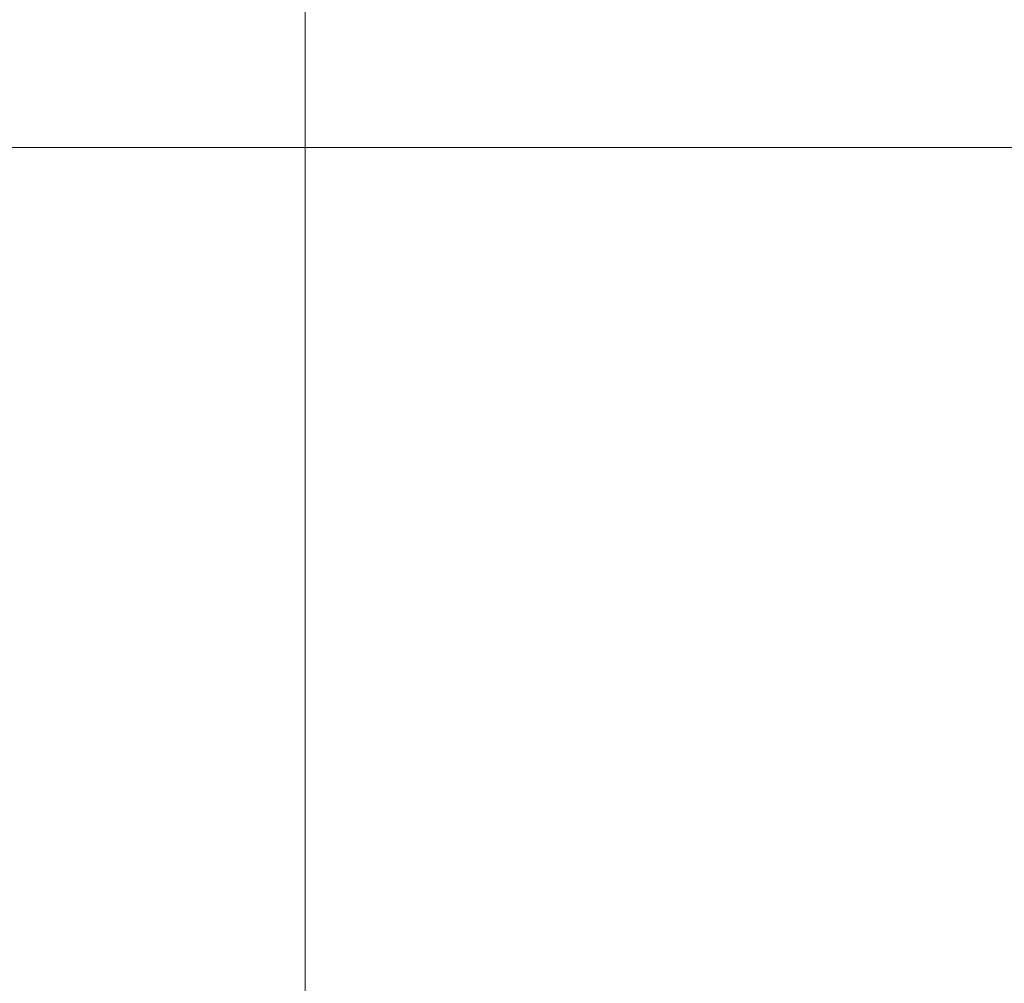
# Model space of a CAD drawing. Header units: inches. Extents: x 1 to 109, y 1 to 85.
# Tile 144 of 256: x 87.3141 to 87.32142, y 15.80664 to 15.81381. Entities that reach past the tile are written whole.
import ezdxf

# ---------------------------------------------------------------- set-up
doc = ezdxf.new("R2010")
doc.units = ezdxf.units.IN
doc.header["$MEASUREMENT"] = 0

msp = doc.modelspace()

# ---------------------------------------------------------------- linework, layer by layer
at = {"color": 7, "linetype": 'Continuous', "lineweight": 15, "ltscale": 5}
for p, q in [((87.3162258, 21.519105), (87.3162258, 15.4774384)), ((87.3162258, 15.4774384), (87.3162258, 16.5374384)), ((87.3127212, 15.812855), (87.3652212, 15.812855))]:
    msp.add_line(p, q, dxfattribs=at)
at = {"color": 7, "linetype": 'Continuous', "lineweight": 15, "ltscale": 25}
for radius, start, end in [(0.9895833, 183.1377582, 356.8622418), (0.9895833, 183.1377582, 356.8622418), (0.98375, 183.1563829, 356.8436171), (0.98375, 183.1563829, 356.8436171)]:
    msp.add_arc((87.1535592, 16.6647717), radius, start, end, dxfattribs=at)

doc.saveas('drawing.dxf')
